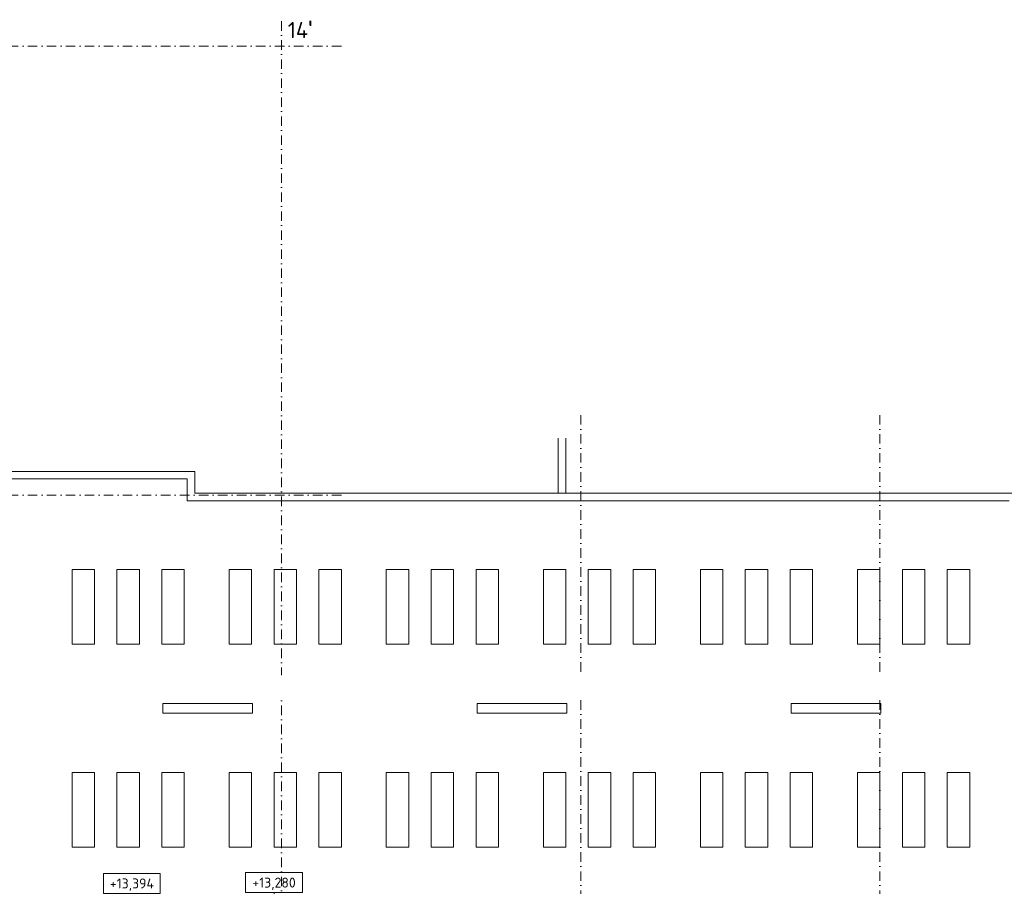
# Model space of a CAD drawing. Header units: millimetres. Extents: x -1695604 to 5289369, y -1488057 to 2187451.
# Tile 194 of 256: x 140050 to 179536, y 215619 to 250365. Entities that reach past the tile are written whole.
import ezdxf
from ezdxf import colors
from ezdxf.entities.mleader import LeaderData, LeaderLine
from ezdxf.enums import TextEntityAlignment as Align
from ezdxf.math import Vec2, Vec3

# ---------------------------------------------------------------- set-up
doc = ezdxf.new("R2010")
doc.units = ezdxf.units.MM
doc.linetypes.add('CENTERX2', pattern=[101.6, 63.5, -12.7, 12.7, -12.7])
doc.linetypes.add('DASHDOT', pattern=[25.4, 12.7, -6.35, 0, -6.35])
for name, color, linetype, lineweight in [('A99_N_koty-vysk', 160, 'Continuous', 5), ('A99_N_txt-popis-200', 240, 'Continuous', 5), ('A99_N_txt-popis-50 @ 200', 240, 'Continuous', 9), ('A99_S_kce-pohl', 7, 'Continuous', 5), ('A99_S_osy', 1, 'CENTERX2', 5)]:
    doc.layers.add(name, color=color, linetype=linetype, lineweight=lineweight)
doc.styles.add('A99_kota', font='isocpeur.ttf', dxfattribs={"height": 2})
doc.styles.add('A99_popis', font='isocpeur.ttf')
doc.styles.add('ad_popis 100', font='isocpeur.ttf', dxfattribs={"height": 200})

# ---------------------------------------------------------------- blocks, each defined once
blk = doc.blocks.new('světlíky hala D1')
at = {"linetype": 'Continuous', "ltscale": 25}
for p, q in [((-37880, -3058), (-36980, -3058)), ((-37880, -3058), (-37880, -6058)), ((-36980, -3058), (-36980, -6058)), ((-36080, -3058), (-35180, -3058)), ((-36080, -3058), (-36080, -6058)), ((-35180, -3058), (-35180, -6058)), ((-34280, -3058), (-33380, -3058)), ((-34280, -3058), (-34280, -6058)), ((-33380, -3058), (-33380, -6058)), ((-31580, -3058), (-30680, -3058)), ((-31580, -3058), (-31580, -6058)), ((-30680, -3058), (-30680, -6058)), ((-29780, -3058), (-28880, -3058)), ((-29780, -3058), (-29780, -6058)), ((-28880, -3058), (-28880, -6058)), ((-27980, -3058), (-27080, -3058)), ((-27980, -3058), (-27980, -6058)), ((-27080, -3058), (-27080, -6058)), ((-25280, -3058), (-24380, -3058)), ((-25280, -3058), (-25280, -6058)), ((-24380, -3058), (-24380, -6058)), ((-23480, -3058), (-22580, -3058)), ((-23480, -3058), (-23480, -6058)), ((-22580, -3058), (-22580, -6058)), ((-21680, -3058), (-20780, -3058)), ((-21680, -3058), (-21680, -6058)), ((-20780, -3058), (-20780, -6058)), ((-18980, -3058), (-18080, -3058)), ((-18980, -3058), (-18980, -6058)), ((-18080, -3058), (-18080, -6058)), ((-17180, -3058), (-16280, -3058)), ((-17180, -3058), (-17180, -6058)), ((-16280, -3058), (-16280, -6058)), ((-15380, -3058), (-14480, -3058)), ((-15380, -3058), (-15380, -6058)), ((-14480, -3058), (-14480, -6058)), ((-12680, -3058), (-11780, -3058)), ((-12680, -3058), (-12680, -6058)), ((-11780, -3058), (-11780, -6058)), ((-10880, -3058), (-9980, -3058)), ((-10880, -3058), (-10880, -6058)), ((-9980, -3058), (-9980, -6058)), ((-9080, -3058), (-8180, -3058)), ((-9080, -3058), (-9080, -6058)), ((-8180, -3058), (-8180, -6058)), ((-6380, -3058), (-5480, -3058)), ((-6380, -3058), (-6380, -6058)), ((-5480, -3058), (-5480, -6058)), ((-4580, -3058), (-3680, -3058)), ((-4580, -3058), (-4580, -6058)), ((-3680, -3058), (-3680, -6058)), ((-2780, -3058), (-1880, -3058)), ((-2780, -3058), (-2780, -6058)), ((-1880, -3058), (-1880, -6058)), ((-37880, -6058), (-36980, -6058)), ((-36080, -6058), (-35180, -6058)), ((-34280, -6058), (-33380, -6058)), ((-31580, -6058), (-30680, -6058)), ((-29780, -6058), (-28880, -6058)), ((-27980, -6058), (-27080, -6058)), ((-25280, -6058), (-24380, -6058)), ((-23480, -6058), (-22580, -6058)), ((-21680, -6058), (-20780, -6058)), ((-18980, -6058), (-18080, -6058)), ((-17180, -6058), (-16280, -6058)), ((-15380, -6058), (-14480, -6058)), ((-12680, -6058), (-11780, -6058)), ((-10880, -6058), (-9980, -6058)), ((-9080, -6058), (-8180, -6058)), ((-6380, -6058), (-5480, -6058)), ((-4580, -6058), (-3680, -6058)), ((-2780, -6058), (-1880, -6058)), ((-30640, -8425), (-34240, -8425)), ((-34240, -8825), (-34240, -8425)), ((-30640, -8825), (-30640, -8425)), ((-18040, -8425), (-21640, -8425)), ((-21640, -8825), (-21640, -8425)), ((-18040, -8825), (-18040, -8425)), ((-5440, -8425), (-9040, -8425)), ((-9040, -8825), (-9040, -8425)), ((-5440, -8825), (-5440, -8425)), ((-30640, -8825), (-34240, -8825)), ((-18040, -8825), (-21640, -8825)), ((-5440, -8825), (-9040, -8825)), ((-37880, -11192), (-36980, -11192)), ((-37880, -14192), (-37880, -11192)), ((-36980, -14192), (-36980, -11192)), ((-36080, -11192), (-35180, -11192)), ((-36080, -14192), (-36080, -11192)), ((-35180, -14192), (-35180, -11192)), ((-34280, -11192), (-33380, -11192)), ((-34280, -14192), (-34280, -11192)), ((-33380, -14192), (-33380, -11192)), ((-31580, -11192), (-30680, -11192)), ((-31580, -14192), (-31580, -11192)), ((-30680, -14192), (-30680, -11192)), ((-29780, -11192), (-28880, -11192)), ((-29780, -14192), (-29780, -11192)), ((-28880, -14192), (-28880, -11192)), ((-27980, -11192), (-27080, -11192)), ((-27980, -14192), (-27980, -11192)), ((-27080, -14192), (-27080, -11192)), ((-25280, -11192), (-24380, -11192)), ((-25280, -14192), (-25280, -11192)), ((-24380, -14192), (-24380, -11192)), ((-23480, -11192), (-22580, -11192)), ((-23480, -14192), (-23480, -11192)), ((-22580, -14192), (-22580, -11192)), ((-21680, -11192), (-20780, -11192)), ((-21680, -14192), (-21680, -11192)), ((-20780, -14192), (-20780, -11192)), ((-18980, -11192), (-18080, -11192)), ((-18980, -14192), (-18980, -11192)), ((-18080, -14192), (-18080, -11192)), ((-17180, -11192), (-16280, -11192)), ((-17180, -14192), (-17180, -11192)), ((-16280, -14192), (-16280, -11192)), ((-15380, -11192), (-14480, -11192)), ((-15380, -14192), (-15380, -11192)), ((-14480, -14192), (-14480, -11192)), ((-12680, -11192), (-11780, -11192)), ((-12680, -14192), (-12680, -11192)), ((-11780, -14192), (-11780, -11192)), ((-10880, -11192), (-9980, -11192)), ((-10880, -14192), (-10880, -11192)), ((-9980, -14192), (-9980, -11192)), ((-9080, -11192), (-8180, -11192)), ((-9080, -14192), (-9080, -11192)), ((-8180, -14192), (-8180, -11192)), ((-6380, -11192), (-5480, -11192)), ((-6380, -14192), (-6380, -11192)), ((-5480, -14192), (-5480, -11192)), ((-4580, -11192), (-3680, -11192)), ((-4580, -14192), (-4580, -11192)), ((-3680, -14192), (-3680, -11192)), ((-2780, -11192), (-1880, -11192)), ((-2780, -14192), (-2780, -11192)), ((-1880, -14192), (-1880, -11192)), ((-37880, -14192), (-36980, -14192)), ((-36080, -14192), (-35180, -14192)), ((-34280, -14192), (-33380, -14192)), ((-31580, -14192), (-30680, -14192)), ((-29780, -14192), (-28880, -14192)), ((-27980, -14192), (-27080, -14192)), ((-25280, -14192), (-24380, -14192)), ((-23480, -14192), (-22580, -14192)), ((-21680, -14192), (-20780, -14192)), ((-18980, -14192), (-18080, -14192)), ((-17180, -14192), (-16280, -14192)), ((-15380, -14192), (-14480, -14192)), ((-12680, -14192), (-11780, -14192)), ((-10880, -14192), (-9980, -14192)), ((-9080, -14192), (-8180, -14192)), ((-6380, -14192), (-5480, -14192)), ((-4580, -14192), (-3680, -14192)), ((-2780, -14192), (-1880, -14192))]:
    blk.add_line(p, q, dxfattribs=at)
blk = doc.blocks.new('*U66')
at = {"color": 0, "linetype": 'ByBlock'}
for p, q in [((5.7, -4), (5.7, -14.35)), ((5.7, -14.35), (5.29, -12.8))]:
    blk.add_line(p, q, dxfattribs=at)
blk.add_lwpolyline([(0, -4), (11.4, -4), (11.4, 0), (0, 0)], close=True, dxfattribs=at)
at = {"color": 0, "linetype": 'ByBlock', "style": 'A99_kota'}
for tag, p in [('VYSKA', (5.7, -2.24)), ('VYSKA_POPIS1', (5.7, -6.04)), ('VYSKA_POPIS2', (5.9, -9.54)), ('VYSKA_POPIS3', (5.9, -13.04))]:
    blk.add_attdef(tag, text='', height=2, dxfattribs=at).set_placement(p, align=Align.MIDDLE)

msp = doc.modelspace()

# ---------------------------------------------------------------- linework, layer by layer
at = {"layer": 'A99_S_kce-pohl', "linetype": 'Continuous', "ltscale": 25}
for p, q in [((161650, 231380), (161650, 233589.1)), ((161950, 231380), (161950, 233589.1)), ((147070, 232250), (147070, 231380)), ((146770, 231950), (146770, 231080)), ((146770, 231080), (179730, 231080)), ((161950, 231380), (147070, 231380)), ((161950, 231380), (180030, 231380))]:
    msp.add_line(p, q, dxfattribs=at)
for points in [[(147070, 232250), (138850, 232250)], [(146770, 231950), (138850, 231950)]]:
    msp.add_lwpolyline(points, dxfattribs=at)
at = {"layer": 'A99_S_osy', "linetype": 'DASHDOT', "lineweight": 5, "ltscale": 30}
for points in [[(150550, 250300), (150550, 146890)], [(152950, 249300), (4375, 249300)], [(162550, 234510), (162550, 174390)], [(174550, 234510), (174550, 174390)], [(152950, 231300), (4375, 231300)]]:
    msp.add_lwpolyline(points, dxfattribs=at)

# ---------------------------------------------------------------- block references
at = {"layer": 'A99_N_koty-vysk', "xscale": 200, "yscale": 200, "zscale": 200}
for p, values in [((143410, 216135), {'VYSKA': '+13,394'}), ((149110, 216170), {'VYSKA': '+13,280'})]:
    msp.add_blockref('*U66', p, dxfattribs=at).add_auto_attribs(values)
at = {"layer": 'A99_S_kce-pohl', "linetype": 'Continuous', "ltscale": 25}
msp.add_blockref('světlíky hala D1', (180030, 231380), dxfattribs=at)

# ---------------------------------------------------------------- texts
at = {"layer": 'A99_N_txt-popis-200', "color": 1, "lineweight": 0, "insert": (150800, 250328.5), "char_height": 650, "attachment_point": 1, "style": 'ad_popis 100'}
msp.add_mtext_dynamic_manual_height_columns("14{\\fArial|b0|i0|c238|p34;\\H1.08333x;'}", width=832.5, gutter_width=1000, heights=[0], dxfattribs=at)

# ---------------------------------------------------------------- next in the draw order: leaders
at = {"layer": 'A99_N_txt-popis-50 @ 200', "lineweight": 9}
ml = msp.add_multileader_mtext('Standard', dxfattribs=at)
ml.set_content("\\A1;{\\C256;ponechat stávající obloukový světlík (osy 8\\A0;\\fArial|b0|i0|c238|p34;\\H1.08333x;\\C1;'\\A1;\\fISOCPEUR|b0|i0|c238|p34;\\H0.92308x;\\C256; až 13\\A0;\\fArial|b0|i0|c238|p34;\\H1.08333x;\\C1;')}", color=1, style='A99_popis')
ml.set_leader_properties(color=256, linetype='ByLayer', lineweight=-1)
ml.build(insert=Vec2(0, 0))
ml.multileader.update_dxf_attribs({"dogleg_length": 200, "arrow_head_size": 300, "scale": 200})
ctx = ml.context
ctx.base_point, ctx.scale, ctx.char_height, ctx.arrow_head_size, ctx.landing_gap_size, ctx.plane_origin = Vec3(91675, 223551.1), 200, 800, 300, 1000, Vec3(89551.4, 215456.1)
notes = []
notes.append((ctx, [(0, (1, 1, 0), (90875, 223551.1), (1, 0), 800, [(0, [(90875, 222300)], 0, [])])]))
ctx.mtext.insert, ctx.mtext.width, ctx.mtext.defined_height, ctx.mtext.flow_direction = Vec3(92675, 224078.5), 25983.471, 1247.5, 5
ctx.mtext.has_bg_fill, ctx.mtext.bg_color, ctx.mtext.bg_scale_factor, ctx.mtext.bg_transparency, ctx.mtext.use_window_bg_color = 1, -1073741824, 1, 0, 1
for ctx, leaders in notes:
    for number, flags, end, landing, length, lines in leaders:
        leader = LeaderData()
        leader.index, (leader.has_last_leader_line, leader.has_dogleg_vector, leader.attachment_direction) = number, flags
        leader.last_leader_point, leader.dogleg_vector, leader.dogleg_length = Vec3(end), Vec3(landing), length
        for number, points, colour, breaks in lines:
            line = LeaderLine()
            line.index, line.vertices, line.color, line.breaks = number, Vec3.list(points), colors.encode_raw_color(colour), breaks
            leader.lines.append(line)
        ctx.leaders.append(leader)

doc.saveas('drawing.dxf')
